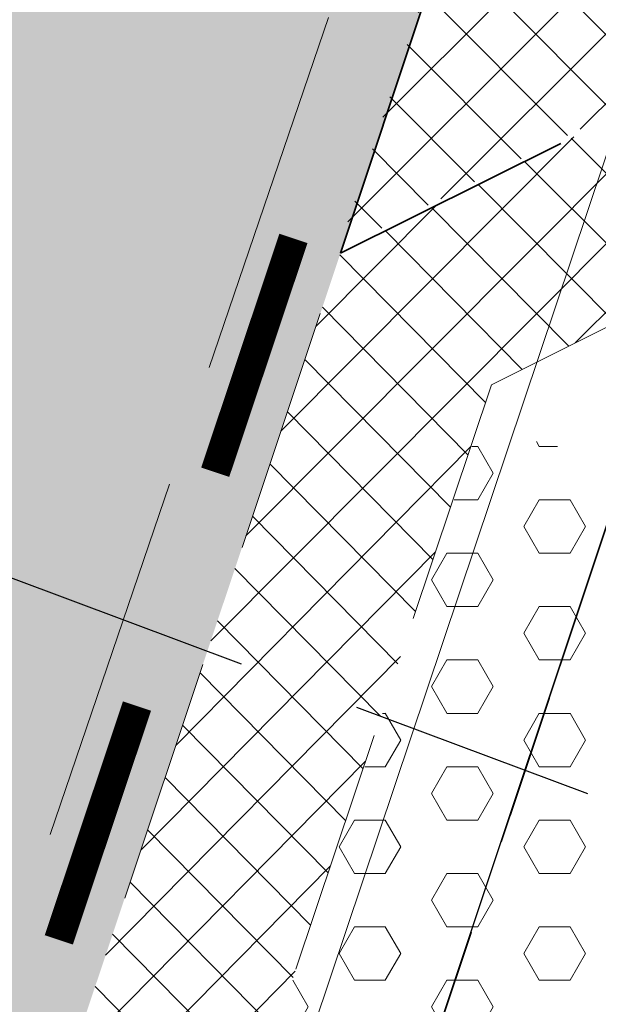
# Model space of a CAD drawing. Header units: metres. Extents: x 6599594 to 6600699, y 5687867 to 5691114.
# Tile 207 of 256: x 6599966.43 to 6599968.78, y 5688897.95 to 5688901.94. Entities that reach past the tile are written whole.
import ezdxf

# ---------------------------------------------------------------- set-up
doc = ezdxf.new("R2010")
doc.units = ezdxf.units.M
doc.header["$MEASUREMENT"] = 0
for name, pattern in [('1', [0]), ('BUG', [1.5, 1, -0.5]), ('BUW', [1.5, 1, -0.5]), ('GUK', [2, 1.5, -0.5]), ('GUZ', [1, 0.5, -0.5]), ('L_0_06', [2, 1.5, -0.5])]:
    doc.linetypes.add(name, pattern=pattern)
doc.layers.add('__gaPoziome', color=7, linetype='CONTINUOUS')
doc.layers.add('zzz.gaHSDomyslna', color=7, linetype='CONTINUOUS')
for name, color, linetype, lineweight in [('_KDPRZYKANALIK', 14, 'BUW', 30), ('_kolor chodnik', 50, '1', 5), ('_kolor jezdnia', 4, '1', 0), ('_kolor pobocze', 211, '1', 5), ('_kolor umocn', 7, '1', 5), ('_kolor zjazdy kostka', 7, '1', 5), ('_kolor zjazdy tłuczeń', 30, '1', 5), ('_kolor ścieżka @ 1', 10, '1', 0), ('_krawedz jezdni i pobocza', 7, 'BUG', 15), ('_kraweznik niski', 150, 'CONTINUOUS', 35), ('_obrzeze', 10, 'BUG', 35), ('Dzialki', 130, '1', 30), ('Kontury', 252, 'GUK', 9), ('OT_Komunikacja', 7, 'CONTINUOUS', 0), ('Uzytki', 252, 'GUZ', 9)]:
    doc.layers.add(name, color=color, linetype=linetype, lineweight=lineweight)
pattern_1 = [(45, (0, 0), (-0.1414213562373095, 0.1414213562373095), []), (135, (0, 0), (-0.1414213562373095, -0.1414213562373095), [])]

# ---------------------------------------------------------------- blocks, each defined once
blk = doc.blocks.new('*U1194')
at = {"layer": 'zzz.gaHSDomyslna', "color": 182, "const_width": 0.12}
for points in [[(-53.96373803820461, -161.2076765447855), (-54.28117179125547, -162.1559569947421)], [(-54.59860554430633, -163.1042374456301), (-54.9160392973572, -164.0525178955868)]]:
    blk.add_lwpolyline(points, dxfattribs=at)

msp = doc.modelspace()

# ---------------------------------------------------------------- hatches: boundary and pattern name
at = {"layer": '_kolor chodnik'}
h = msp.add_hatch(dxfattribs=at)
h.set_pattern_fill('ANSI37', color=256, scale=1.6)
h.set_pattern_definition(pattern_1)
h.paths.add_polyline_path([(6599849.938171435, 5688542.085872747), (6599852.232147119, 5688548.938742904), (6599853.573135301, 5688548.489851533), (6599853.827082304, 5688549.248475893), (6599851.793849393, 5688549.929093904), (6599849.895278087, 5688548.982823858), (6599847.823506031, 5688542.793750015)])
edge = h.paths.add_edge_path()
edge.add_line((6600018.106075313, 5689087.454911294), (6600022.42781917, 5689091.229234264))
edge.add_line((6600022.42781917, 5689091.229234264), (6600020.233254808, 5689093.742094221))
edge.add_line((6600020.233254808, 5689093.742094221), (6600017.159471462, 5689091.057656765))
edge.add_arc((6600023.275194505, 5689085.385140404), 8.34143334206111, 137.1531558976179, 148.8016577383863)
edge.add_line((6600016.140105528, 5689089.706021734), (6600018.106075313, 5689087.454911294))
h.paths.add_polyline_path([(6600038.501784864, 5689187.59229436), (6600037.906968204, 5689187.700586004), (6600037.638296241, 5689186.224843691), (6600038.240083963, 5689186.115282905)])
h.paths.add_polyline_path([(6600069.098302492, 5689360.276020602), (6600068.321239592, 5689360.413462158), (6600068.064048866, 5689358.936495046), (6600068.836639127, 5689358.799546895)])
h.paths.add_polyline_path([(6600082.393785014, 5689362.950258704), (6600082.941124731, 5689366.103121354), (6600081.481377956, 5689366.361351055), (6600080.923159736, 5689363.210828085)])
h.paths.add_polyline_path([(6600074.022236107, 5689388.065861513), (6600072.983907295, 5689388.249860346), (6600072.723374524, 5689386.772538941), (6600073.760538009, 5689386.588865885)])
h.paths.add_polyline_path([(6600105.602402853, 5689486.45426531), (6600106.738797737, 5689489.760539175), (6600105.28818975, 5689490.281952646), (6600104.132785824, 5689486.965912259)])
h.paths.add_polyline_path([(6600132.519778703, 5689678.737346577), (6600131.636986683, 5689678.922259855), (6600131.330470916, 5689677.453953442), (6600132.212256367, 5689677.269208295)])
h.paths.add_polyline_path([(6600156.649397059, 5689798.7449027), (6600156.48800471, 5689797.95886096), (6600157.450195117, 5689797.757316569), (6600157.615023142, 5689798.542205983)])
h.paths.add_polyline_path([(6600189.055358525, 5689948.643107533), (6600187.902868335, 5689948.884512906), (6600187.600024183, 5689947.417400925), (6600188.748131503, 5689947.176379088)])
edge = h.paths.add_edge_path()
edge.add_line((6600204.459383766, 5690032.969035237), (6600204.153258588, 5690031.227801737))
edge.add_arc((6600202.328347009, 5690027.299936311), 4.331100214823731, 41.853001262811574, 65.08011546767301, ccw=False)
edge.add_arc((6600032.903931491, 5690051.979071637), 174.020003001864, 352.8070218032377, 353.495463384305)
edge.add_arc((6600202.372679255, 5690027.343587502), 5.999999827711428, 55.12102442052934, 69.64815978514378)
edge = h.paths.add_edge_path()
edge.add_line((6600205.046027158, 5690040.265402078), (6600204.972740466, 5690038.483452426))
edge.add_arc((6600203.986269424, 5690044.401803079), 5.999999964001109, 279.4630688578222, 294.9140560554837)
edge.add_line((6600206.513819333, 5690038.960158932), (6600206.607027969, 5690041.030672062))
edge.add_arc((6600203.986269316, 5690044.401803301), 4.270000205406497, 284.3702444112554, 307.86193139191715, ccw=False)
edge = h.paths.add_edge_path()
edge.add_arc((6600203.547470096, 5690044.558759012), 6.446878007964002, 324.43500910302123, 356.20133685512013, ccw=False)
edge.add_arc((6600203.986269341, 5690044.401803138), 6.000000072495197, 323.2169970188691, 357.4193489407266)
h.paths.add_polyline_path([(6600208.910055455, 5690121.713696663), (6600208.146285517, 5690121.748120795), (6600207.125602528, 5690121.794124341), (6600209.971605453, 5690121.665851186)])
edge = h.paths.add_edge_path()
edge.add_line((6600238.769818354, 5690481.648294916), (6600240.338176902, 5690490.87374652))
edge.add_line((6600240.338176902, 5690490.87374652), (6600241.251295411, 5690510.829461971))
edge.add_line((6600241.251295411, 5690510.829461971), (6600239.524022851, 5690510.928942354))
edge.add_line((6600239.524022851, 5690510.928942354), (6600238.633343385, 5690491.167757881))
edge.add_line((6600238.633343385, 5690491.167757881), (6600234.579716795, 5690467.661262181))
edge.add_line((6600234.579716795, 5690467.661262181), (6600234.449796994, 5690464.966873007))
edge.add_arc((6600242.443669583, 5690464.607462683), 8.001948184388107, 177.4256737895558, 268.2543056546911)
edge.add_line((6600242.199903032, 5690456.609228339), (6600242.216657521, 5690457.359274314))
edge.add_line((6600242.216657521, 5690457.359274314), (6600242.305257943, 5690458.836738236))
edge.add_arc((6600242.444504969, 5690464.607952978), 5.772894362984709, 177.0298084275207, 268.6178439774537, ccw=False)
edge.add_line((6600236.679365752, 5690464.907083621), (6600236.951876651, 5690470.95443634))
edge.add_line((6600236.951876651, 5690470.95443634), (6600238.15078669, 5690478.210832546))
edge.add_line((6600238.15078669, 5690478.210832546), (6600238.769818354, 5690481.648294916))
h.paths.add_polyline_path([(6600238.769818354, 5690481.648294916), (6600238.15078669, 5690478.210832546), (6600239.670056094, 5690477.930590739), (6600240.266710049, 5690481.376366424)])
edge = h.paths.add_edge_path()
edge.add_line((6600223.366500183, 5690460.339976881), (6600223.278629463, 5690457.997544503))
edge.add_arc((6600220.967166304, 5690465.656339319), 7.999999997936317, 286.7940807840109, 300.2738222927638)
edge.add_line((6600225.000231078, 5690458.747331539), (6600225.240084, 5690461.623695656))
edge.add_arc((6600221.105749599, 5690465.648640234), 5.76999998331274, 293.06724424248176, 315.7681070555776, ccw=False)
edge = h.paths.add_edge_path()
edge.add_arc((6600220.025145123, 5690444.676291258), 5.770000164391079, 37.996647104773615, 59.94382588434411, ccw=False)
edge.add_line((6600224.572175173, 5690448.22839199), (6600224.817793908, 5690451.081798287))
edge.add_arc((6600220.025145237, 5690444.676291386), 7.999999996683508, 53.19588653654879, 68.15166733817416)
edge.add_line((6600223.00235276, 5690452.101669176), (6600222.91504296, 5690449.670427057))
edge = h.paths.add_edge_path()
edge.add_arc((6600221.105749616, 5690465.648640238), 7.999999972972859, 328.0222308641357, 357.0132597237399)
edge.add_line((6600229.094882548, 5690465.23180147), (6600229.218816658, 5690467.593604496))
edge.add_line((6600229.218816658, 5690467.593604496), (6600228.218919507, 5690467.645774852))
edge.add_line((6600228.218919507, 5690467.645774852), (6600227.891778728, 5690461.411918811))
h.paths.add_polyline_path([(6600200.980142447, 5690012.236744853), (6600202.317278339, 5690011.956662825), (6600202.522293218, 5690012.935421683), (6600201.182321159, 5690013.216097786)])
h.paths.add_polyline_path([(6600196.457878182, 5689983.98337835), (6600195.202332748, 5689984.246370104), (6600194.899091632, 5689982.777335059), (6600196.150355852, 5689982.515240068)])
edge = h.paths.add_edge_path()
edge.add_line((6600112.305909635, 5689517.991018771), (6600112.691041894, 5689519.807934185))
edge.add_line((6600112.691041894, 5689519.807934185), (6600113.245521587, 5689522.423769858))
edge.add_line((6600113.245521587, 5689522.423769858), (6600111.553124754, 5689522.782507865))
edge.add_line((6600111.553124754, 5689522.782507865), (6600107.405864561, 5689503.21722655))
edge.add_line((6600107.405864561, 5689503.21722655), (6600099.494506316, 5689480.361667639))
edge.add_line((6600099.494506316, 5689480.361667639), (6600099.182814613, 5689478.891218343))
edge.add_arc((6600107.008997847, 5689477.232359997), 8.000059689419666, 168.0325629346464, 257.7529108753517)
edge.add_line((6600105.311960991, 5689469.414366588), (6600105.784990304, 5689471.593619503))
edge.add_arc((6600107.008927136, 5689477.232314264), 5.769999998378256, 168.0321375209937, 257.7533362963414, ccw=False)
edge.add_line((6600101.364343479, 5689478.42879883), (6600101.647245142, 5689479.76342708))
edge.add_line((6600101.647245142, 5689479.76342708), (6600104.132785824, 5689486.965912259))
edge.add_line((6600104.132785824, 5689486.965912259), (6600105.28818975, 5689490.281952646))
edge.add_line((6600105.28818975, 5689490.281952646), (6600108.240043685, 5689498.809726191))
edge.add_line((6600108.240043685, 5689498.809726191), (6600112.305909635, 5689517.991018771))
h.paths.add_polyline_path([(6600136.009573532, 5689645.499114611), (6600138.333647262, 5689645.012304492), (6600138.661671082, 5689646.578318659), (6600134.869459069, 5689647.372651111)])
at = {"layer": '_kolor jezdnia'}
h = msp.add_hatch(dxfattribs=at)
h.set_pattern_fill('ANSI37', color=4, scale=3.5)
h.set_pattern_definition([(45, (0, 0), (-0.3093592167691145, 0.3093592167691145), []), (135, (0, 0), (-0.3093592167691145, -0.3093592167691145), [])])
edge = h.paths.add_edge_path()
edge.add_line((6599833.066047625, 5688539.933393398), (6599850.649511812, 5688527.983462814))
edge.add_arc((6599857.337592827, 5688536.653968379), 10.95025544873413, 169.5012687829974, 232.3548431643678, ccw=False)
edge.add_arc((6599858.085851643, 5688536.618142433), 11.69295282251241, 162.2507788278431, 169.9967502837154, ccw=False)
edge.add_line((6599846.949484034, 5688540.182754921), (6599847.823506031, 5688542.793750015))
edge.add_line((6599847.823506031, 5688542.793750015), (6599849.895278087, 5688548.982823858))
edge.add_line((6599849.895278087, 5688548.982823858), (6599852.434748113, 5688556.56906746))
edge.add_line((6599852.434748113, 5688556.56906746), (6599928.48625871, 5688783.760284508))
edge.add_line((6599928.48625871, 5688783.760284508), (6599931.025728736, 5688791.34652811))
edge.add_line((6599931.025728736, 5688791.34652811), (6599996.657773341, 5688987.411326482))
edge.add_line((6599996.657773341, 5688987.411326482), (6599999.197243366, 5688994.997570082))
edge.add_line((6599999.197243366, 5688994.997570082), (6600021.930100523, 5689062.908193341))
edge.add_line((6600021.930100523, 5689062.908193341), (6600017.620224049, 5689067.371531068))
edge.add_line((6600017.620224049, 5689067.371531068), (6600016.714558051, 5689064.654078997))
edge.add_line((6600016.714558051, 5689064.654078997), (6600012.423620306, 5689051.835617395))
edge.add_line((6600012.423620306, 5689051.835617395), (6600009.884150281, 5689044.249373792))
edge.add_line((6600009.884150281, 5689044.249373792), (6599977.53516164, 5688947.612159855))
edge.add_line((6599977.53516164, 5688947.612159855), (6599974.995691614, 5688940.025916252))
edge.add_line((6599974.995691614, 5688940.025916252), (6599942.096912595, 5688841.746295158))
edge.add_line((6599942.096912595, 5688841.746295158), (6599939.557442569, 5688834.160051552))
edge.add_line((6599939.557442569, 5688834.160051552), (6599882.679288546, 5688664.246042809))
edge.add_line((6599882.679288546, 5688664.246042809), (6599880.139818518, 5688656.659799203))
edge.add_line((6599880.139818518, 5688656.659799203), (6599852.46454386, 5688573.984527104))
edge.add_line((6599852.46454386, 5688573.984527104), (6599842.470137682, 5688544.127903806))
edge.add_arc((6599835.706422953, 5688546.652910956), 7.219660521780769, 248.5480913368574, 339.52856074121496, ccw=False)
h.paths.add_polyline_path([(6600044.653202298, 5689172.271628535), (6600046.276244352, 5689181.431901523), (6600047.759199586, 5689189.801539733), (6600051.0603021, 5689208.432603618), (6600052.368792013, 5689215.817578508), (6600054.808584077, 5689229.587499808), (6600056.11707399, 5689236.972474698), (6600057.346666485, 5689243.912161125), (6600058.655146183, 5689251.297078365), (6600058.831439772, 5689252.292060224), (6600060.098987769, 5689259.445963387), (6600060.139929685, 5689259.677035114), (6600061.407468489, 5689266.830886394), (6600072.329030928, 5689328.470998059), (6600073.637511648, 5689335.855921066), (6600077.337304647, 5689356.73715072), (6600078.820259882, 5689365.106788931), (6600081.142794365, 5689378.214921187), (6600082.538516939, 5689386.092227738), (6600095.187867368, 5689457.483787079), (6600091.082877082, 5689465.8405575), (6600089.043088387, 5689454.328211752), (6600087.870641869, 5689447.711051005), (6600087.560133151, 5689445.958573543), (6600086.562151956, 5689440.326076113), (6600082.433200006, 5689417.022719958), (6600080.95024477, 5689408.65308175), (6600077.202698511, 5689387.502337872), (6600075.719743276, 5689379.132699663), (6600073.469199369, 5689366.430874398), (6600071.986244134, 5689358.061236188), (6600069.98686466, 5689346.776955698), (6600068.591142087, 5689338.899649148), (6600065.559290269, 5689321.78820693), (6600064.163567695, 5689313.910900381), (6600059.719426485, 5689288.828650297), (6600058.323703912, 5689280.951343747), (6600057.563846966, 5689276.662793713), (6600056.168124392, 5689268.785487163), (6600054.804920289, 5689261.091711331), (6600053.409197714, 5689253.21440478), (6600053.264817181, 5689252.399536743), (6600051.869094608, 5689244.522230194), (6600051.183555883, 5689240.653124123), (6600049.787833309, 5689232.775817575), (6600046.593849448, 5689214.749319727), (6600045.198126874, 5689206.872013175), (6600044.41754409, 5689202.466488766), (6600042.934588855, 5689194.096850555), (6600036.429952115, 5689157.38538759), (6600034.946996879, 5689149.01574938), (6600030.579776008, 5689124.367629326), (6600027.529365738, 5689107.151445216), (6600024.895072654, 5689094.014582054), (6600030.583685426, 5689094.264316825), (6600032.945013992, 5689106.191885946), (6600043.170247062, 5689163.901990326)])
edge = h.paths.add_edge_path()
edge.add_line((6600111.106812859, 5689535.144351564), (6600111.256844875, 5689535.85214863))
edge.add_line((6600111.256844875, 5689535.85214863), (6600112.915748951, 5689543.678261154))
edge.add_line((6600112.915748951, 5689543.678261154), (6600117.304772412, 5689564.384094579))
edge.add_line((6600117.304772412, 5689564.384094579), (6600119.067357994, 5689572.699339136))
edge.add_line((6600119.067357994, 5689572.699339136), (6600120.087667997, 5689577.512794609))
edge.add_line((6600120.087667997, 5689577.512794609), (6600121.642890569, 5689584.849775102))
edge.add_line((6600121.642890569, 5689584.849775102), (6600128.436769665, 5689616.900852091))
edge.add_line((6600128.436769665, 5689616.900852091), (6600129.991992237, 5689624.237832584))
edge.add_line((6600129.991992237, 5689624.237832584), (6600132.660554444, 5689636.827148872))
edge.add_line((6600132.660554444, 5689636.827148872), (6600133.208838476, 5689639.444704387))
edge.add_line((6600133.208838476, 5689639.444704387), (6600134.848957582, 5689647.274775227))
edge.add_line((6600134.848957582, 5689647.274775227), (6600138.97649476, 5689666.979995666))
edge.add_line((6600138.97649476, 5689666.979995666), (6600140.51410642, 5689674.320687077))
edge.add_line((6600140.51410642, 5689674.320687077), (6600145.209128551, 5689696.735129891))
edge.add_line((6600145.209128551, 5689696.735129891), (6600146.746740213, 5689704.075821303))
edge.add_line((6600146.746740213, 5689704.075821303), (6600151.462308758, 5689726.588354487))
edge.add_line((6600151.462308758, 5689726.588354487), (6600152.999920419, 5689733.929045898))
edge.add_line((6600152.999920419, 5689733.929045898), (6600155.244070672, 5689744.642813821))
edge.add_line((6600155.244070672, 5689744.642813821), (6600156.781682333, 5689751.983505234))
edge.add_line((6600156.781682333, 5689751.983505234), (6600161.635515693, 5689775.156126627))
edge.add_line((6600161.635515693, 5689775.156126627), (6600163.378142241, 5689783.475576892))
edge.add_line((6600163.378142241, 5689783.475576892), (6600163.850769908, 5689785.731942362))
edge.add_line((6600163.850769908, 5689785.731942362), (6600167.028500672, 5689800.902704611))
edge.add_line((6600167.028500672, 5689800.902704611), (6600179.49088801, 5689860.399222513))
edge.add_line((6600179.49088801, 5689860.399222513), (6600181.233514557, 5689868.718672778))
edge.add_line((6600181.233514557, 5689868.718672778), (6600181.84713393, 5689871.648144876))
edge.add_line((6600181.84713393, 5689871.648144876), (6600183.384745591, 5689878.988836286))
edge.add_line((6600183.384745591, 5689878.988836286), (6600184.935818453, 5689886.393792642))
edge.add_line((6600184.935818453, 5689886.393792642), (6600186.575937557, 5689894.223863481))
edge.add_line((6600186.575937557, 5689894.223863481), (6600194.05133812, 5689929.912074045))
edge.add_line((6600194.05133812, 5689929.912074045), (6600195.691457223, 5689937.742144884))
edge.add_line((6600195.691457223, 5689937.742144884), (6600202.915799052, 5689972.231779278))
edge.add_line((6600202.915799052, 5689972.231779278), (6600204.555918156, 5689980.061850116))
edge.add_line((6600204.555918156, 5689980.061850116), (6600206.062781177, 5689987.255744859))
edge.add_line((6600206.062781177, 5689987.255744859), (6600207.702900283, 5689995.085815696))
edge.add_line((6600207.702900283, 5689995.085815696), (6600210.232559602, 5690007.162628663))
edge.add_line((6600210.232559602, 5690007.162628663), (6600211.694938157, 5690014.144150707))
edge.add_arc((6600028.177652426, 5690052.584442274), 187.5000004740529, 348.1696294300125, 357.4195276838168)
edge.add_line((6600215.487522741, 5690044.142720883), (6600208.310270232, 5690026.480446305))
edge.add_arc((6600032.903933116, 5690051.97907145), 177.2500013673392, 348.1696294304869, 351.7289130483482, ccw=False)
edge.add_line((6600206.38894146, 5690015.640182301), (6600205.966941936, 5690013.625519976))
edge.add_line((6600205.966941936, 5690013.625519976), (6600204.326822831, 5690005.795449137))
edge.add_line((6600204.326822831, 5690005.795449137), (6600197.076961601, 5689971.183982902))
edge.add_line((6600197.076961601, 5689971.183982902), (6600195.334335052, 5689962.864532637))
edge.add_line((6600195.334335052, 5689962.864532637), (6600193.44722506, 5689953.855305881))
edge.add_line((6600193.44722506, 5689953.855305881), (6600191.909227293, 5689946.512771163))
edge.add_line((6600191.909227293, 5689946.512771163), (6600185.496844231, 5689915.899498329))
edge.add_line((6600185.496844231, 5689915.899498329), (6600183.856521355, 5689908.068454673))
edge.add_line((6600183.856521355, 5689908.068454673), (6600182.066605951, 5689899.523243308))
edge.add_line((6600182.066605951, 5689899.523243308), (6600180.32407057, 5689891.204228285))
edge.add_line((6600180.32407057, 5689891.204228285), (6600174.320344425, 5689862.541919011))
edge.add_line((6600174.320344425, 5689862.541919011), (6600172.577809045, 5689854.222903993))
edge.add_line((6600172.577809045, 5689854.222903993), (6600163.663810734, 5689811.666703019))
edge.add_line((6600163.663810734, 5689811.666703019), (6600162.023782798, 5689803.837067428))
edge.add_line((6600162.023782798, 5689803.837067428), (6600160.924220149, 5689798.587659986))
edge.add_line((6600160.924220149, 5689798.587659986), (6600159.279208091, 5689790.734229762))
edge.add_line((6600159.279208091, 5689790.734229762), (6600157.107250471, 5689780.365115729))
edge.add_line((6600157.107250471, 5689780.365115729), (6600155.462238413, 5689772.511685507))
edge.add_line((6600155.462238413, 5689772.511685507), (6600153.380318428, 5689762.572418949))
edge.add_line((6600153.380318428, 5689762.572418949), (6600151.735124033, 5689754.718118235))
edge.add_line((6600151.735124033, 5689754.718118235), (6600148.586504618, 5689739.686336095))
edge.add_line((6600148.586504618, 5689739.686336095), (6600146.885007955, 5689731.563243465))
edge.add_line((6600146.885007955, 5689731.563243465), (6600141.75088822, 5689707.052510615))
edge.add_line((6600141.75088822, 5689707.052510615), (6600140.110896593, 5689699.223048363))
edge.add_line((6600140.110896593, 5689699.223048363), (6600133.483561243, 5689667.583574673))
edge.add_line((6600133.483561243, 5689667.583574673), (6600131.860394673, 5689659.834436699))
edge.add_line((6600131.860394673, 5689659.834436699), (6600131.740984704, 5689659.26436315))
edge.add_line((6600131.740984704, 5689659.26436315), (6600130.117814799, 5689651.515209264))
edge.add_line((6600130.117814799, 5689651.515209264), (6600127.27873359, 5689637.961189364))
edge.add_line((6600127.27873359, 5689637.961189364), (6600126.924568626, 5689636.290366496))
edge.add_line((6600126.924568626, 5689636.290366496), (6600125.166244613, 5689627.995226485))
edge.add_line((6600125.166244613, 5689627.995226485), (6600118.009503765, 5689594.232298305))
edge.add_line((6600118.009503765, 5689594.232298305), (6600116.25117975, 5689585.937158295))
edge.add_line((6600116.25117975, 5689585.937158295), (6600113.665314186, 5689573.737975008))
edge.add_line((6600113.665314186, 5689573.737975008), (6600111.898534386, 5689565.402943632))
edge.add_line((6600111.898534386, 5689565.402943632), (6600104.889982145, 5689532.339115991))
edge.add_line((6600104.889982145, 5689532.339115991), (6600103.22663594, 5689524.492047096))
edge.add_line((6600103.22663594, 5689524.492047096), (6600096.623876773, 5689493.342605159))
edge.add_line((6600096.623876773, 5689493.342605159), (6600094.968986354, 5689485.535427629))
edge.add_line((6600094.968986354, 5689485.535427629), (6600094.300101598, 5689482.379870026))
edge.add_line((6600094.300101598, 5689482.379870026), (6600099.182814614, 5689478.891218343))
edge.add_line((6600099.182814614, 5689478.891218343), (6600099.494506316, 5689480.361667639))
edge.add_line((6600099.494506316, 5689480.361667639), (6600111.106812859, 5689535.144351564))
edge = h.paths.add_edge_path()
edge.add_arc((6600239.213891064, 5690851.400367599), 10.00000000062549, -2.8342403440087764, 76.13703556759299, ccw=False)
edge.add_line((6600249.201658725, 5690850.905901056), (6600249.082723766, 5690848.503524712))
edge.add_line((6600249.082723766, 5690848.503524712), (6600247.016487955, 5690806.767468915))
edge.add_line((6600247.016487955, 5690806.767468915), (6600246.092398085, 5690789.152178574))
edge.add_line((6600246.092398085, 5690789.152178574), (6600233.768116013, 5690572.015170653))
edge.add_line((6600233.768116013, 5690572.015170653), (6600228.959056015, 5690465.296202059))
edge.add_line((6600228.959056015, 5690465.296202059), (6600234.588724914, 5690465.017134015))
edge.add_line((6600234.588724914, 5690465.017134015), (6600239.262540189, 5690571.767576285))
edge.add_line((6600239.262540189, 5690571.767576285), (6600252.50503885, 5690806.400146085))
edge.add_line((6600252.50503885, 5690806.400146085), (6600254.569211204, 5690848.094521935))
edge.add_arc((6600262.559425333, 5690847.6989487), 7.999999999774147, 76.13703557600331, 177.1657596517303, ccw=False)
edge.add_line((6600264.476229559, 5690855.465921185), (6600241.609896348, 5690861.109083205))
edge = h.paths.add_edge_path()
edge.add_line((6600250.031475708, 5690451.625307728), (6600250.231741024, 5690455.772579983))
edge.add_line((6600250.231741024, 5690455.772579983), (6600246.257763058, 5690456.417303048))
edge.add_line((6600246.257763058, 5690456.417303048), (6600242.171761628, 5690456.61060902))
edge.add_arc((6600242.563100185, 5690464.586983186), 7.985968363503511, 176.9123644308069, 267.1911945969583, ccw=False)
edge.add_line((6600234.588724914, 5690465.017134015), (6600228.959056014, 5690465.296202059))
edge.add_arc((6600220.965133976, 5690465.657286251), 8.002072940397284, 267.8289300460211, 357.413716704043, ccw=False)
edge.add_line((6600220.661989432, 5690457.660957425), (6600212.406915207, 5690458.119572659))
edge.add_line((6600212.406915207, 5690458.119572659), (6600208.431872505, 5690457.817501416))
edge.add_line((6600208.431872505, 5690457.817501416), (6600208.233912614, 5690454.548331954))
edge.add_line((6600208.233912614, 5690454.548331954), (6600212.129565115, 5690453.127270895))
edge.add_line((6600212.129565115, 5690453.127270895), (6600218.640548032, 5690452.76554962))
edge.add_line((6600218.640548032, 5690452.76554962), (6600216.486747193, 5690452.885205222))
edge.add_line((6600216.486747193, 5690452.885205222), (6600220.468905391, 5690452.663974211))
edge.add_arc((6600220.025145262, 5690444.676291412), 7.99999997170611, -0.3386579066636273, 86.8201700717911, ccw=False)
edge.add_line((6600228.025005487, 5690444.629006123), (6600227.803602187, 5690439.649256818))
edge.add_line((6600227.803602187, 5690439.649256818), (6600226.885525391, 5690435.936828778))
edge.add_line((6600226.885525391, 5690435.936828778), (6600225.534849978, 5690405.967249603))
edge.add_line((6600225.534849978, 5690405.967249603), (6600226.115199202, 5690402.187514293))
edge.add_line((6600226.115199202, 5690402.187514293), (6600213.445139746, 5690121.008786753))
edge.add_line((6600213.445139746, 5690121.008786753), (6600213.352800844, 5690118.960058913))
edge.add_line((6600213.352800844, 5690118.960058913), (6600209.980184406, 5690044.131649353))
edge.add_arc((6600203.98626942, 5690044.401803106), 5.999999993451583, 257.4162346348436, 357.41934921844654, ccw=False)
edge.add_line((6600202.679069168, 5690038.545931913), (6600201.589735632, 5690033.666039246))
edge.add_line((6600201.589735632, 5690033.666039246), (6600203.67987942, 5690033.199458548))
edge.add_arc((6600202.372679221, 5690027.343587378), 5.999999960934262, -8.27108729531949, 77.41623506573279, ccw=False)
edge.add_line((6600208.310270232, 5690026.480446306), (6600215.487522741, 5690044.142720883))
edge.add_line((6600215.487522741, 5690044.142720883), (6600216.199687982, 5690059.9446614))
edge.add_line((6600216.199687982, 5690059.9446614), (6600216.537356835, 5690067.437056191))
edge.add_line((6600216.537356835, 5690067.437056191), (6600223.893528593, 5690230.66011469))
edge.add_line((6600223.893528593, 5690230.66011469), (6600224.231197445, 5690238.152509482))
edge.add_line((6600224.231197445, 5690238.152509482), (6600233.507835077, 5690443.987992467))
edge.add_arc((6600241.499722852, 5690443.627812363), 7.999999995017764, 87.29208981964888, 177.4195277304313, ccw=False)
edge.add_line((6600241.877677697, 5690451.618879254), (6600246.021541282, 5690451.422886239))
edge.add_line((6600246.021541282, 5690451.422886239), (6600246.427694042, 5690451.44338883))
edge.add_line((6600246.427694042, 5690451.44338883), (6600246.79397003, 5690451.461878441))
edge.add_line((6600246.79397003, 5690451.461878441), (6600250.031475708, 5690451.625307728))
edge = h.paths.add_edge_path()
edge.add_line((6600007.33756506, 5689086.20374581), (6600006.980466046, 5689080.740822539))
edge.add_line((6600006.980466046, 5689080.740822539), (6600007.229745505, 5689080.720859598))
edge.add_line((6600007.229745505, 5689080.720859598), (6600008.093335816, 5689080.601653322))
edge.add_line((6600008.093335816, 5689080.601653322), (6600008.702681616, 5689080.53831051))
edge.add_arc((6600008.140193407, 5689070.554142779), 9.999999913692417, -18.557800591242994, 86.77547804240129, ccw=False)
edge.add_line((6600017.620224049, 5689067.371531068), (6600021.930100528, 5689062.908193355))
edge.add_arc((6599734.83819726, 5689159.011261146), 302.7499967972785, 341.4922000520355, 343.8640860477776)
edge.add_arc((6600034.895369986, 5689072.315877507), 9.581213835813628, 98.63328270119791, 164.5273290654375, ccw=False)
edge.add_line((6600033.457137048, 5689081.788529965), (6600033.832640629, 5689081.798737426))
edge.add_line((6600033.832640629, 5689081.798737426), (6600034.422462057, 5689082.05700874))
edge.add_line((6600034.422462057, 5689082.05700874), (6600036.833623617, 5689082.139040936))
edge.add_line((6600036.833623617, 5689082.139040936), (6600036.730225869, 5689087.148851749))
edge.add_line((6600036.730225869, 5689087.148851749), (6600036.579860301, 5689087.134303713))
edge.add_arc((6600036.479565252, 5689093.136286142), 6.002820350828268, 169.1687651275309, 270.9573417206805, ccw=False)
edge.add_line((6600030.583685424, 5689094.264316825), (6600024.895072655, 5689094.014582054))
edge.add_arc((6600015.200558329, 5689096.162123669), 9.929528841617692, 271.0943432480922, 347.5094668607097, ccw=False)
edge.add_arc((6600014.909438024, 5689089.646776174), 3.446070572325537, 264.4236009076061, 278.0194998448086, ccw=False)
edge.add_line((6600014.574573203, 5689086.217014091), (6600014.299554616, 5689086.232508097))
edge.add_line((6600014.299554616, 5689086.232508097), (6600010.474232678, 5689086.448019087))
edge.add_line((6600010.474232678, 5689086.448019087), (6600007.33756506, 5689086.20374581))
edge = h.paths.add_edge_path()
edge.add_line((6600105.490725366, 5689463.953528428), (6600106.927559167, 5689464.047234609))
edge.add_line((6600106.927559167, 5689464.047234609), (6600107.835, 5689468.66))
edge.add_line((6600107.835, 5689468.66), (6600105.311960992, 5689469.414366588))
edge.add_arc((6600107.008997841, 5689477.232359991), 8.000059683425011, 168.0325628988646, 257.75291091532, ccw=False)
edge.add_line((6600099.182814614, 5689478.891218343), (6600094.300101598, 5689482.379870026))
edge.add_arc((6600586.245114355, 5689378.104238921), 502.8750369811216, 168.032376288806, 169.9522165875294)
edge.add_line((6600091.082877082, 5689465.8405575), (6600095.187867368, 5689457.483787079))
edge.add_arc((6600103.065173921, 5689456.088064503), 8.000000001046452, 77.7533362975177, 169.9524553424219, ccw=False)
edge.add_line((6600104.762140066, 5689463.906012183), (6600105.490725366, 5689463.953528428))
at = {"layer": '_kolor pobocze'}
h = msp.add_hatch(dxfattribs=at)
h.set_pattern_fill('ANSI37', color=256, scale=1.6)
h.set_pattern_definition(pattern_1)
edge = h.paths.add_edge_path()
edge.add_line((6600035.926965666, 5689101.569442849), (6600036.046865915, 5689102.311543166))
edge.add_arc((6600058.171848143, 5689233.778275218), 133.3154772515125, 259.4578941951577, 260.4470163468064, ccw=False)
edge.add_line((6600033.780707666, 5689102.713067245), (6600032.142559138, 5689101.847662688))
edge.add_arc((6599734.838175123, 5689159.011266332), 302.7500195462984, 347.6801154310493, 349.11639019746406, ccw=False)
edge.add_arc((6600036.478170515, 5689093.133441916), 6.000000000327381, 167.68011541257, 271.5571101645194)
edge.add_line((6600036.64121064, 5689087.1356575), (6600036.730491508, 5689087.137804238))
edge.add_line((6600036.730491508, 5689087.137804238), (6600036.712463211, 5689087.887583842))
edge.add_line((6600036.712463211, 5689087.887583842), (6600036.559840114, 5689087.884077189))
edge.add_arc((6600036.482532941, 5689093.14290691), 5.259397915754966, 170.6455005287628, 270.8422131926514, ccw=False)
edge.add_arc((6600545.796425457, 5688991.216220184), 524.6691769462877, 167.9170060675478, 168.7028219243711, ccw=False)
edge.add_line((6600032.751078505, 5689101.044345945), (6600034.011432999, 5689101.917298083))
edge.add_line((6600034.011432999, 5689101.917298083), (6600035.926965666, 5689101.569442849))
edge = h.paths.add_edge_path()
edge.add_line((6600002.828843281, 5688994.032881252), (6600003.066918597, 5688994.74409159))
edge.add_line((6600003.066918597, 5688994.74409159), (6600001.227880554, 5688995.359703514))
edge.add_line((6600001.227880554, 5688995.359703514), (6600000.55876659, 5688996.702196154))
edge.add_line((6600000.55876659, 5688996.702196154), (6600022.641310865, 5689062.67011804))
edge.add_arc((6599734.838193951, 5689159.011262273), 303.5000002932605, 341.4922000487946, 343.8640860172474)
edge.add_arc((6600035.267451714, 5689072.092773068), 9.250000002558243, 91.55711016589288, 163.8640860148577, ccw=False)
edge.add_line((6600035.016098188, 5689081.339357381), (6600036.868703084, 5689081.389717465))
edge.add_line((6600036.868703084, 5689081.389717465), (6600036.850674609, 5689082.139504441))
edge.add_line((6600036.850674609, 5689082.139504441), (6600034.99571817, 5689082.089080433))
edge.add_arc((6600035.267451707, 5689072.092773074), 9.999999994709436, 91.55711014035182, 163.8640860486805)
edge.add_arc((6599734.838192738, 5689159.011262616), 302.7500015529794, 341.4922000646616, 343.8640860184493, ccw=False)
edge.add_line((6600021.930100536, 5689062.908193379), (6599999.748942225, 5688996.645678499))
edge.add_line((6599999.748942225, 5688996.645678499), (6600000.695212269, 5688994.747107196))
edge.add_line((6600000.695212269, 5688994.747107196), (6600002.828843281, 5688994.032881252))
h.paths.add_polyline_path([(6599971.7492186, 5688907.297112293), (6599971.084233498, 5688908.631320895), (6599997.822068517, 5688988.526766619), (6599999.164561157, 5688989.195880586), (6600001.003599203, 5688988.580268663), (6600001.241674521, 5688989.291479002), (6599999.108043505, 5688990.005704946), (6599997.209472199, 5688989.059434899), (6599970.270280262, 5688908.583087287), (6599971.216550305, 5688906.684515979), (6599973.350181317, 5688905.970290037), (6599973.588256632, 5688906.681500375)])
h.paths.add_polyline_path([(6599932.504667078, 5688790.060553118), (6599931.835553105, 5688791.403045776), (6599968.343406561, 5688900.4641754), (6599969.685899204, 5688901.133289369), (6599971.524937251, 5688900.517677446), (6599971.763012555, 5688901.228887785), (6599969.629381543, 5688901.94311373), (6599967.730810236, 5688900.996843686), (6599931.025728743, 5688791.34652811), (6599931.971998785, 5688789.447956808), (6599934.105629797, 5688788.73373086), (6599934.343705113, 5688789.4449412)])
at = {"layer": '_kolor umocn', "ltscale": 0.5}
h = msp.add_hatch(dxfattribs=at)
h.set_pattern_fill('HEX', color=256)
h.set_pattern_definition([(0, (-266.9621360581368, -1807.707181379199), (0, 0.2165063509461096), [0.125, -0.25]), (120, (-266.9621360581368, -1807.707181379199), (-0.1875, -0.1082531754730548), [0.1249999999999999, -0.2499999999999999]), (60, (-266.8371360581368, -1807.707181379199), (-0.1875, 0.1082531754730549), [0.125, -0.25])])
h.paths.add_polyline_path([(6599970.563753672, 5688899.517858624), (6599968.301675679, 5688900.320910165), (6599967.479525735, 5688897.864874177), (6599969.746333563, 5688897.075952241)])
at = {"layer": '_kolor zjazdy kostka'}
h = msp.add_hatch(dxfattribs=at)
h.set_pattern_fill('ANSI37', color=256, scale=1.6)
h.set_pattern_definition(pattern_1)
h.paths.add_polyline_path([(6600244.137440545, 5690813.934732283), (6600242.369522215, 5690814.022127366), (6600242.097568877, 5690808.528921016), (6600243.865482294, 5690808.441426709)])
h.paths.add_polyline_path([(6600247.012128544, 5690806.679412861), (6600247.442736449, 5690815.377295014), (6600247.393289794, 5690814.378518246), (6600247.113277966, 5690808.722537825)])
h.paths.add_polyline_path([(6600242.297085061, 5690788.088808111), (6600240.958726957, 5690788.155683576), (6600240.648818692, 5690782.664569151), (6600241.987258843, 5690782.599147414)])
h.paths.add_polyline_path([(6600245.558275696, 5690780.919298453), (6600246.037231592, 5690789.405686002), (6600244.985820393, 5690788.453468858), (6600244.612601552, 5690781.981345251)])
h.paths.add_polyline_path([(6600241.348405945, 5690723.711515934), (6600242.272017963, 5690722.691689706), (6600242.749709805, 5690731.155680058), (6600241.698138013, 5690730.203317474), (6600241.472690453, 5690726.27550499)])
h.paths.add_polyline_path([(6600225.772794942, 5690394.589141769), (6600224.731429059, 5690393.637598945), (6600224.461246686, 5690387.644646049), (6600225.412923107, 5690386.603142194)])
h.paths.add_polyline_path([(6600223.012390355, 5690333.280720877), (6600223.372595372, 5690341.272607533), (6600222.32835346, 5690340.318436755), (6600222.058239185, 5690334.324941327)])
h.paths.add_polyline_path([(6600215.496388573, 5690166.390602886), (6600215.856593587, 5690174.382489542), (6600214.812834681, 5690173.428760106), (6600214.542018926, 5690167.435062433)])
h.paths.add_polyline_path([(6600212.446537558, 5690121.053392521), (6600213.399499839, 5690120.010473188), (6600213.788744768, 5690128.503024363), (6600212.745135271, 5690127.54943145)])
h.paths.add_polyline_path([(6600209.977420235, 5690121.665589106), (6600210.225142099, 5690127.162117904), (6600207.346107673, 5690127.291879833), (6600207.119593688, 5690121.794395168)])
h.paths.add_polyline_path([(6600207.950178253, 5690070.725854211), (6600204.880846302, 5690070.828947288), (6600204.643784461, 5690065.333808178), (6600207.702521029, 5690065.204598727)])
h.paths.add_polyline_path([(6600200.981479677, 5690012.236464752), (6600199.969248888, 5690007.339980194), (6600201.282587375, 5690007.064882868), (6600202.31726072, 5690011.956666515)])
h.paths.add_polyline_path([(6600193.613960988, 5689970.406358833), (6600192.398010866, 5689970.660657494), (6600191.286205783, 5689965.274578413), (6600192.486379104, 5689965.023185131)])
h.paths.add_polyline_path([(6600189.061271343, 5689948.671423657), (6600189.98413328, 5689953.050774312), (6600188.818902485, 5689953.32186217), (6600187.908781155, 5689948.91282903)])
h.paths.add_polyline_path([(6600180.976201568, 5689915.317449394), (6600179.952861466, 5689910.421322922), (6600181.008474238, 5689910.200199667), (6600182.033843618, 5689915.09540201)])
h.paths.add_polyline_path([(6600176.508279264, 5689893.538690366), (6600177.476023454, 5689893.335973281), (6600178.603605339, 5689898.719146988), (6600177.636002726, 5689898.922290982)])
h.paths.add_polyline_path([(6600179.28182965, 5689859.401159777), (6600180.522246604, 5689860.211927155), (6600181.057490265, 5689860.561775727), (6600183.598022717, 5689860.029600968), (6600184.726606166, 5689865.412570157), (6600182.186324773, 5689865.943033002), (6600181.604764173, 5689866.832779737), (6600181.024456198, 5689867.720610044)])
h.paths.add_polyline_path([(6600160.200810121, 5689810.862606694), (6600159.232772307, 5689811.065842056), (6600158.207991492, 5689806.171529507), (6600159.175735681, 5689805.968812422)])
h.paths.add_polyline_path([(6600156.49391753, 5689797.987177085), (6600155.463416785, 5689793.068691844), (6600156.431160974, 5689792.865974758), (6600157.461419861, 5689797.784520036)])
edge = h.paths.add_edge_path()
edge.add_arc((6600173.111981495, 5689800.679690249), 5.999999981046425, 204.673115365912, 239.5411154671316, ccw=False)
edge.add_arc((6600173.162096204, 5689800.685330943), 6.047914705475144, 168.3203586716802, 204.5234866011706, ccw=False)
edge.add_line((6600167.239404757, 5689801.9096668), (6600163.651667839, 5689784.781499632))
edge.add_arc((6600169.524220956, 5689783.551410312), 5.999999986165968, 139.2146049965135, 168.1696294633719, ccw=False)
edge.add_arc((6600169.524220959, 5689783.551410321), 5.999999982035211, 96.80962310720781, 139.2146050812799, ccw=False)
edge.add_line((6600168.812796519, 5689789.509083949), (6600170.070461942, 5689795.507731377))
h.paths.add_polyline_path([(6600163.526364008, 5689776.866746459), (6600166.051243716, 5689776.337874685), (6600167.179826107, 5689781.720838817), (6600164.653945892, 5689782.249920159), (6600163.941148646, 5689783.340449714), (6600163.493329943, 5689784.025580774), (6600161.750703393, 5689775.706130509), (6600162.438017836, 5689776.155376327)])
h.paths.add_polyline_path([(6600152.614191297, 5689774.643430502), (6600153.639138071, 5689779.536616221), (6600152.646757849, 5689779.744928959), (6600151.646447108, 5689774.846147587)])
h.paths.add_polyline_path([(6600150.121074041, 5689767.466820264), (6600148.177624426, 5689758.16795459), (6600149.115997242, 5689757.971390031), (6600151.066362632, 5689767.268392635)])
h.paths.add_polyline_path([(6600142.970741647, 5689739.332500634), (6600141.888449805, 5689734.142420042), (6600144.036614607, 5689733.695518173), (6600145.123068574, 5689738.882330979)])
h.paths.add_polyline_path([(6600136.256357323, 5689701.052153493), (6600137.154085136, 5689700.864096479), (6600138.287960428, 5689706.274871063), (6600137.386492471, 5689706.464182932)])
h.paths.add_polyline_path([(6600130.081494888, 5689667.099389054), (6600129.212847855, 5689667.281639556), (6600128.083282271, 5689661.898895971), (6600128.953953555, 5689661.716447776)])
h.paths.add_polyline_path([(6600128.397394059, 5689659.030340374), (6600127.554144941, 5689659.207226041), (6600126.49340855, 5689653.810049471), (6600127.269860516, 5689653.647397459)])
h.paths.add_polyline_path([(6600134.990411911, 5689640.633636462), (6600137.30714639, 5689640.148363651), (6600138.339560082, 5689645.040620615), (6600136.015486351, 5689645.500958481), (6600135.435178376, 5689646.388788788), (6600134.8548704, 5689647.276619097), (6600133.214751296, 5689639.446548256), (6600134.102581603, 5689640.026856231)])
h.paths.add_polyline_path([(6600122.164164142, 5689634.294831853), (6600121.024067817, 5689628.914244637), (6600122.015114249, 5689628.705875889), (6600123.155614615, 5689634.086346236)])
h.paths.add_polyline_path([(6600114.54207576, 5689593.450769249), (6600113.493359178, 5689593.398339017), (6600112.364315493, 5689588.045694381), (6600113.29076438, 5689587.54753241)])
h.paths.add_polyline_path([(6600110.194543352, 5689572.941097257), (6600109.20781945, 5689573.148880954), (6600108.067717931, 5689567.768269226), (6600109.05014319, 5689567.535215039)])
h.paths.add_polyline_path([(6600119.083213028, 5689565.540446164), (6600119.089125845, 5689565.542290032), (6600121.462438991, 5689565.065690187), (6600122.598093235, 5689570.447168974), (6600120.229622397, 5689570.949214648), (6600119.651446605, 5689571.8119627), (6600119.073270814, 5689572.727655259), (6600117.310757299, 5689564.412754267)])
h.paths.add_polyline_path([(6600101.698666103, 5689532.937884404), (6600100.730666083, 5689533.141679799), (6600099.694214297, 5689528.250234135), (6600100.669121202, 5689528.045267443)])
h.paths.add_polyline_path([(6600094.064021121, 5689496.827028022), (6600093.080194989, 5689497.033910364), (6600092.036590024, 5689492.143967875), (6600093.038865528, 5689491.933250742)])
h.paths.add_polyline_path([(6600083.709836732, 5689453.74980843), (6600082.738586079, 5689448.336231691), (6600084.647281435, 5689448.027407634), (6600085.606840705, 5689453.416583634)])
h.paths.add_polyline_path([(6600084.434394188, 5689446.82589514), (6600083.348896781, 5689447.018140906), (6600082.567374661, 5689442.58660872), (6600083.649300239, 5689442.394910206)])
h.paths.add_polyline_path([(6600078.04194071, 5689410.721110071), (6600078.996952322, 5689416.137564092), (6600078.054833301, 5689416.304853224), (6600077.111232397, 5689410.886043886)])
h.paths.add_polyline_path([(6600072.911565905, 5689386.768652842), (6600071.960466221, 5689381.312635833), (6600072.800073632, 5689381.16322159), (6600073.766450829, 5689386.590709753)])
h.paths.add_polyline_path([(6600082.887400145, 5689379.432062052), (6600085.278102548, 5689379.03494316), (6600086.160383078, 5689383.956496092), (6600083.759726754, 5689384.355378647), (6600083.152078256, 5689385.224725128), (6600082.544429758, 5689386.094071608), (6600081.148707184, 5689378.216765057), (6600082.018053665, 5689378.824413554)])
h.paths.add_polyline_path([(6600080.731401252, 5689363.247695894), (6600080.041469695, 5689363.369939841), (6600079.433821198, 5689364.239286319), (6600078.8261727, 5689365.1086328), (6600077.343217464, 5689356.73899459), (6600078.212563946, 5689357.346643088), (6600079.081910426, 5689357.954291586), (6600081.429189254, 5689357.564866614), (6600082.388748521, 5689362.980514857)])
h.paths.add_polyline_path([(6600069.104215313, 5689360.304336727), (6600070.063917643, 5689365.720487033), (6600069.2708267, 5689365.861009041), (6600068.327152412, 5689360.441778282)])
h.paths.add_polyline_path([(6600066.550616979, 5689345.891799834), (6600065.546169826, 5689346.069805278), (6600064.677796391, 5689341.145792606), (6600065.678290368, 5689340.968483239)])
h.paths.add_polyline_path([(6600061.138656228, 5689321.077501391), (6600060.270282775, 5689316.15348863), (6600061.250715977, 5689315.979734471), (6600062.127590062, 5689320.902245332)])
h.paths.add_polyline_path([(6600055.325252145, 5689288.11325564), (6600054.456878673, 5689283.189242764), (6600055.410852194, 5689283.020177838), (6600056.283178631, 5689287.917022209)])
h.paths.add_polyline_path([(6600048.045675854, 5689182.819289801), (6600050.371939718, 5689182.407116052), (6600051.31444535, 5689187.67761207), (6600048.980409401, 5689188.064690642), (6600048.372760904, 5689188.934037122), (6600047.765112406, 5689189.803383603), (6600046.306982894, 5689181.603992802), (6600046.972918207, 5689182.069462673)])
h.paths.add_polyline_path([(6600040.943690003, 5689201.374141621), (6600039.339175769, 5689201.66987967), (6600038.429882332, 5689196.244216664), (6600039.984130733, 5689195.958493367)])
h.paths.add_polyline_path([(6600032.993704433, 5689156.473759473), (6600032.278185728, 5689156.600537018), (6600031.299242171, 5689151.188930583), (6600032.034145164, 5689151.058111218)])
h.paths.add_polyline_path([(6600026.309179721, 5689123.603833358), (6600025.417362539, 5689118.683970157), (6600026.271201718, 5689118.532684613), (6600027.143528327, 5689123.456001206)])
h.paths.add_polyline_path([(6600013.302986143, 5689054.462576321), (6600015.842456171, 5689062.048819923), (6600014.576741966, 5689061.417973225), (6600012.672139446, 5689055.728290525)])
h.paths.add_polyline_path([(6599974.547216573, 5688938.686171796), (6599977.086686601, 5688946.272415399), (6599975.820972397, 5688945.641568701), (6599973.916369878, 5688939.951886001)])
h.paths.add_polyline_path([(6599942.102825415, 5688841.748139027), (6599940.837111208, 5688841.117292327), (6599938.932508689, 5688835.427609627), (6599939.563355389, 5688834.161895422)])
h.paths.add_polyline_path([(6599882.685201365, 5688664.247886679), (6599881.419487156, 5688663.617039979), (6599879.514884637, 5688657.927357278), (6599880.145731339, 5688656.661643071)])
h.paths.add_polyline_path([(6599851.799762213, 5688549.930937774), (6599853.832995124, 5688549.250319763), (6599855.42016389, 5688553.991722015), (6599853.386930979, 5688554.672340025), (6599852.913795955, 5688555.621625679), (6599852.440660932, 5688556.570911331), (6599849.901190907, 5688548.984667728)])
h.paths.add_polyline_path([(6600233.581687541, 5690586.458647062), (6600234.520016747, 5690585.337735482), (6600234.976631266, 5690593.428266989), (6600233.922640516, 5690592.499827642)])
h.paths.add_polyline_path([(6600231.72837122, 5690526.750719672), (6600230.676277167, 5690525.793817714), (6600230.420013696, 5690519.782861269), (6600231.363586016, 5690518.655686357)])
h.paths.add_polyline_path([(6600237.577122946, 5690639.505119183), (6600236.516490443, 5690638.540451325), (6600236.176926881, 5690632.541599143), (6600237.1204992, 5690631.41442423)])
h.paths.add_polyline_path([(6600238.927801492, 5690681.139540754), (6600239.8637879, 5690680.021427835), (6600240.320411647, 5690688.112122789), (6600239.268317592, 5690687.155220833)])
h.paths.add_polyline_path([(6600218.12228406, 5690224.814875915), (6600217.079933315, 5690223.86243318), (6600216.809648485, 5690217.865326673), (6600217.762143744, 5690216.822918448)])
h.paths.add_polyline_path([(6600219.363739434, 5690274.535639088), (6600220.31588625, 5690273.493612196), (6600220.675810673, 5690281.480778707), (6600219.633750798, 5690280.528598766)])
h.paths.add_polyline_path([(6600168.759867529, 5689856.554734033), (6600169.729143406, 5689856.3516961), (6600170.857343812, 5689861.737822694), (6600169.889741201, 5689861.940966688)])
h.paths.add_polyline_path([(6600168.841833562, 5689852.115601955), (6600167.871405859, 5689852.319339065), (6600166.844894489, 5689847.425845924), (6600167.816759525, 5689847.221809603)])
at = {"layer": '_kolor zjazdy tłuczeń'}
h = msp.add_hatch(dxfattribs=at)
h.set_pattern_fill('ANSI37', color=256, scale=1.6)
h.set_pattern_definition(pattern_1)
h.paths.add_polyline_path([(6599973.342930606, 5688905.984837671), (6599971.209299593, 5688906.699063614), (6599970.263029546, 5688908.597634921), (6599967.723559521, 5688901.011391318), (6599969.622130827, 5688901.957661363), (6599971.75576184, 5688901.243435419)])
at = {"layer": '_kolor ścieżka @ 1'}
h = msp.add_hatch(dxfattribs=at)
h.set_pattern_fill('ANSI37', color=10, scale=1.8)
h.set_pattern_definition([(45, (0, 0), (-0.1590990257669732, 0.1590990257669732), []), (135, (0, 0), (-0.1590990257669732, -0.1590990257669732), [])])
edge = h.paths.add_edge_path()
edge.add_line((6599877.145262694, 5688659.244027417), (6599854.614951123, 5688591.938475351))
edge.add_line((6599854.614951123, 5688591.938475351), (6599854.214414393, 5688589.387325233))
edge.add_line((6599854.214414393, 5688589.387325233), (6599839.435327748, 5688545.233719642))
edge.add_arc((6599834.523035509, 5688547.748213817), 5.518450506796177, 246.51508714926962, 332.8930934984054, ccw=False)
edge.add_line((6599832.323891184, 5688542.686883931), (6599836.925902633, 5688539.594394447))
edge.add_arc((6599835.881373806, 5688546.52869976), 7.012533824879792, 278.5661808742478, 339.9794081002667)
edge.add_line((6599842.470137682, 5688544.127903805), (6599857.359687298, 5688588.607952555))
edge.add_line((6599857.359687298, 5688588.607952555), (6599857.303782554, 5688591.591210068))
edge.add_line((6599857.303782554, 5688591.591210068), (6599879.508971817, 5688657.925513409))
edge.add_line((6599879.508971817, 5688657.925513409), (6599879.193548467, 5688658.558370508))
edge.add_line((6599879.193548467, 5688658.558370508), (6599877.145262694, 5688659.244027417))
h.paths.add_polyline_path([(6599879.193548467, 5688658.558370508), (6599879.508971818, 5688657.925513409), (6599881.413574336, 5688663.615196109), (6599880.780717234, 5688663.299772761), (6599878.732431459, 5688663.985429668), (6599877.145262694, 5688659.244027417)])
h.paths.add_polyline_path([(6599938.92659587, 5688835.425765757), (6599938.611172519, 5688836.058622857), (6599936.562886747, 5688836.744279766), (6599878.732431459, 5688663.985429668), (6599880.780717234, 5688663.299772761), (6599881.413574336, 5688663.615196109)])
h.paths.add_polyline_path([(6599974.364844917, 5688941.291630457), (6599974.049421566, 5688941.924487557), (6599972.001135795, 5688942.610144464), (6599936.562886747, 5688836.744279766), (6599938.611172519, 5688836.058622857), (6599938.92659587, 5688835.425765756)])
h.paths.add_polyline_path([(6599974.049421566, 5688941.924487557), (6599974.364844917, 5688941.291630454), (6600009.253303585, 5689045.515087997), (6600008.937880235, 5689046.147945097), (6600006.889594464, 5689046.833602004), (6599972.001135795, 5688942.610144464)])
h.paths.add_polyline_path([(6600008.937880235, 5689046.147945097), (6600009.253303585, 5689045.515087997), (6600011.157906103, 5689051.204770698), (6600010.525049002, 5689050.889347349), (6600008.476763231, 5689051.575004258), (6600006.889594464, 5689046.833602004)])
edge = h.paths.add_edge_path()
edge.add_arc((6599858.085851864, 5688536.618142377), 11.69295304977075, 162.2507788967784, 169.9967501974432)
edge.add_line((6599846.570656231, 5688538.649255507), (6599849.824991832, 5688528.706403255))
edge.add_line((6599849.824991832, 5688528.706403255), (6599853.13552, 5688528.731057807))
edge.add_line((6599853.13552, 5688528.731057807), (6599849.868997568, 5688538.728963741))
edge.add_line((6599849.868997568, 5688538.728963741), (6599850.886451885, 5688541.768438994))
edge.add_line((6599850.886451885, 5688541.768438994), (6599849.938171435, 5688542.085872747))
edge.add_line((6599849.938171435, 5688542.085872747), (6599847.823506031, 5688542.793750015))
edge.add_line((6599847.823506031, 5688542.793750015), (6599846.949484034, 5688540.182754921))
edge = h.paths.add_edge_path()
edge.add_arc((6600008.743460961, 5689068.123037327), 7.659999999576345, 341.4922000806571, 372.1491631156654)
edge.add_line((6600016.231900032, 5689069.735141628), (6600014.371922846, 5689078.374983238))
edge.add_arc((6600008.140193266, 5689070.554142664), 10.00000004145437, 51.45178747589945, 78.26461791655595)
edge.add_line((6600010.174112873, 5689080.345116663), (6600010.018184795, 5689077.57739322))
edge.add_arc((6600009.814745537, 5689075.098871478), 2.486856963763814, 14.594442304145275, 85.30763078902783, ccw=False)
edge.add_line((6600012.221360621, 5689075.725498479), (6600013.747330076, 5689068.63716722))
edge.add_line((6600013.747330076, 5689068.63716722), (6600013.596857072, 5689066.921144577))
edge.add_line((6600013.596857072, 5689066.921144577), (6600008.476763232, 5689051.575004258))
edge.add_line((6600008.476763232, 5689051.575004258), (6600010.525049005, 5689050.889347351))
edge.add_line((6600010.525049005, 5689050.889347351), (6600011.157906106, 5689051.204770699))
edge.add_line((6600011.157906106, 5689051.204770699), (6600016.007289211, 5689065.69149478))

# ---------------------------------------------------------------- linework, layer by layer
at = {"layer": '_KDPRZYKANALIK'}
msp.add_line((6599962.176408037, 5688901.257923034), (6599968.733061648, 5688898.806333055), dxfattribs=at)
at = {"layer": '_krawedz jezdni i pobocza'}
for p, q in [((6600021.930100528, 5689062.908193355), (6599864.407435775, 5688592.335477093)), ((6599968.343406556, 5688900.464175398), (6599969.685899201, 5688901.133289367)), ((6599968.343406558, 5688900.4641754), (6599931.835553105, 5688791.403045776))]:
    msp.add_line(p, q, dxfattribs=at)
at = {"layer": '_kraweznik niski'}
msp.add_line((6599970.263029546, 5688908.597634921), (6599967.730810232, 5688900.996843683), dxfattribs=at)
at = {"layer": '_obrzeze'}
msp.add_line((6599967.730810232, 5688900.996843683), (6599969.629381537, 5688901.943113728), dxfattribs=at)
at = {"layer": 'Dzialki', "linetype": 'CONTINUOUS'}
msp.add_line((6599862.41, 5688580.589999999), (6600029.36, 5689081.599999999), dxfattribs=at)
at = {"layer": 'Kontury', "flags": 128}
msp.add_lwpolyline([(6599972.019999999, 5688909.519999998), (6599965.26, 5688889.23)], dxfattribs=at)
at = {"layer": 'OT_Komunikacja', "linetype": 'L_0_06', "flags": 128}
msp.add_lwpolyline([(6599830.381, 5688541.518), (6599832.43, 5688540.17), (6599834.032999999, 5688539.808999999), (6599835.899000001, 5688539.769), (6599838.229, 5688540.283), (6599839.801, 5688541.378), (6599840.957000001, 5688542.641999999), (6599841.946, 5688544.233), (6599842.981, 5688546.463000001), (6599844.54, 5688549.766), (6599847.802, 5688558.673999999), (6599859.215999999, 5688593.004), (6599869.316, 5688623.313), (6599880.054, 5688655.461), (6599887.112, 5688676.928000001), (6599898.514, 5688710.594), (6599908.271, 5688739.608), (6599919.396, 5688772.84), (6599928.325, 5688799.898), (6599938.810999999, 5688831.006), (6599950.421, 5688865.375999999), (6599958.497000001, 5688888.960999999), (6599970.528, 5688925.428), (6599978.860999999, 5688950.605999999), (6599989.609, 5688982.858000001), (6599998.617999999, 5689010.071000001), (6600012.734, 5689051.822999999), (6600018.488999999, 5689069.467), (6600021.036000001, 5689068.575), (6600023.247, 5689067.867), (6600017.518000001, 5689050.600999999), (6600003.368, 5689008.782), (6599994.355999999, 5688981.576999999), (6599983.461999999, 5688948.918999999), (6599975.107999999, 5688923.722000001), (6599962.815999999, 5688887.686), (6599954.794, 5688863.779), (6599943.492999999, 5688829.895), (6599932.869999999, 5688798.349000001), (6599924.065999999, 5688771.694), (6599912.638000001, 5688737.741999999), (6599903.06, 5688709.048), (6599891.75, 5688675.233), (6599884.692999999, 5688654.154), (6599873.725, 5688621.617999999), (6599863.844999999, 5688591.383), (6599852.386, 5688557.182000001), (6599849.157, 5688547.781999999), (6599847.243, 5688541.844999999), (6599846.552, 5688538.332), (6599846.448, 5688536.110000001), (6599846.752000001, 5688533.656), (6599847.53, 5688531.899), (6599849.014000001, 5688530.028), (6599851.005, 5688527.600999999), (6599864.999, 5688518.208), (6599870.235, 5688514.64), (6599868.129999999, 5688511.801), (6599866.941, 5688509.679), (6599847.255, 5688522.615000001), (6599839.452999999, 5688528.171), (6599826.778999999, 5688536.641), (6599806.084999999, 5688550.355000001), (6599808.095, 5688552.987), (6599809.804999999, 5688555.463000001)], close=True, dxfattribs=at)
at = {"layer": 'OT_Komunikacja', "linetype": 'Continuous', "flags": 128}
msp.add_lwpolyline([(6599944.246000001, 5688829.515), (6599955.821999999, 5688863.105), (6599963.234, 5688884.262), (6599964.181, 5688887.710999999), (6599965.313, 5688890.980999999), (6599969.770999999, 5688904.258), (6599971.467, 5688903.430999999), (6599968.422999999, 5688890.556), (6599966.718000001, 5688885.057), (6599957.901999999, 5688862.553999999), (6599946.478, 5688828.588999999)], dxfattribs=at)
at = {"layer": 'Uzytki', "flags": 128}
msp.add_lwpolyline([(6599965.26, 5688889.23), (6599972.019999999, 5688909.519999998)], dxfattribs=at)

# ---------------------------------------------------------------- block references
at = {"layer": '__gaPoziome'}
msp.add_blockref('*U1194', (6600021.50388427, 5689062.264996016), dxfattribs=at)

doc.saveas('drawing.dxf')
